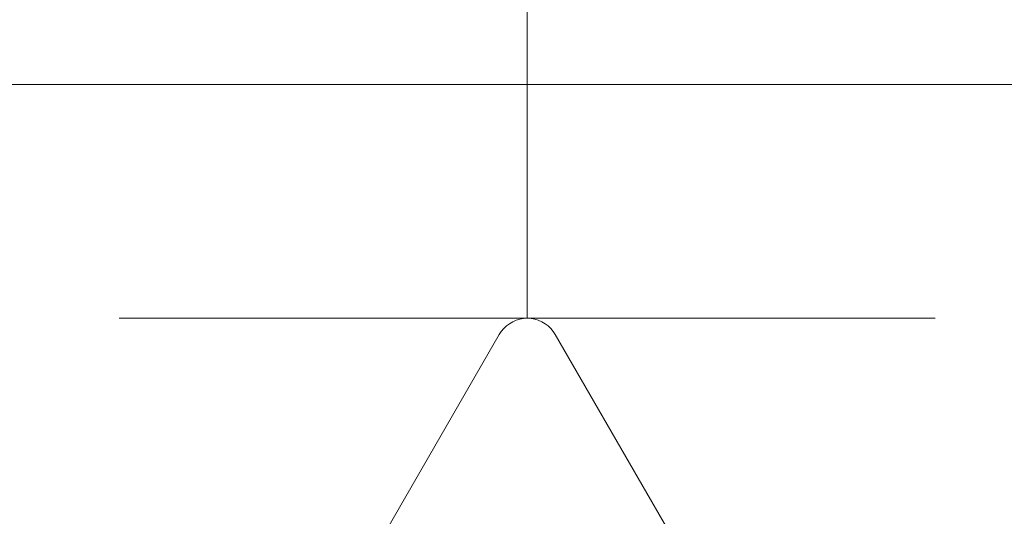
# Model space of a CAD drawing. Extents: x 5066 to 9756, y -2696 to -1109.
# Tile 194 of 248: x 9416.868 to 9417.233, y -2573.837 to -2573.653. Entities that reach past the tile are written whole.
import ezdxf

# ---------------------------------------------------------------- set-up
doc = ezdxf.new("R2010")
doc.units = 0
doc.header["$MEASUREMENT"] = 0
doc.layers.add('CE-PT Dados', color=7, linetype='CONTINUOUS', lineweight=5)
doc.layers.add('IFC-Parte de elemento de construção-Contorno', color=253, linetype='CONTINUOUS', lineweight=5)

msp = doc.modelspace()

# ---------------------------------------------------------------- linework, layer by layer
at = {"layer": 'CE-PT Dados'}
for p, q in [((9417.05581, -2573.76394), (9417.05581, -2573.64333)), ((9417.05581, -2573.76394), (9416.90459, -2573.76394)), ((9417.05581, -2573.76394), (9417.20702, -2573.76394)), ((9416.90382, -2574.01519), (9417.04541, -2573.76994)), ((9417.0662, -2573.76994), (9417.20787, -2574.01533))]:
    msp.add_line(p, q, dxfattribs=at)
msp.add_lwpolyline([(9417.0662, -2573.76994), (9417.06543, -2573.76878), (9417.06454, -2573.76771), (9417.06352, -2573.76675), (9417.0624, -2573.76592), (9417.06119, -2573.76522), (9417.05991, -2573.76467), (9417.05857, -2573.76427), (9417.0572, -2573.76402), (9417.05581, -2573.76394), (9417.05441, -2573.76402), (9417.05304, -2573.76427), (9417.0517, -2573.76467), (9417.05042, -2573.76522), (9417.04921, -2573.76592), (9417.04809, -2573.76675), (9417.04708, -2573.76771), (9417.04618, -2573.76878), (9417.04541, -2573.76994)], dxfattribs=at)
at = {"layer": 'IFC-Parte de elemento de construção-Contorno', "color": 8, "lineweight": 5}
msp.add_line((9413.62124, -2573.67723), (9418.29581, -2573.67723), dxfattribs=at)

doc.saveas('drawing.dxf')
